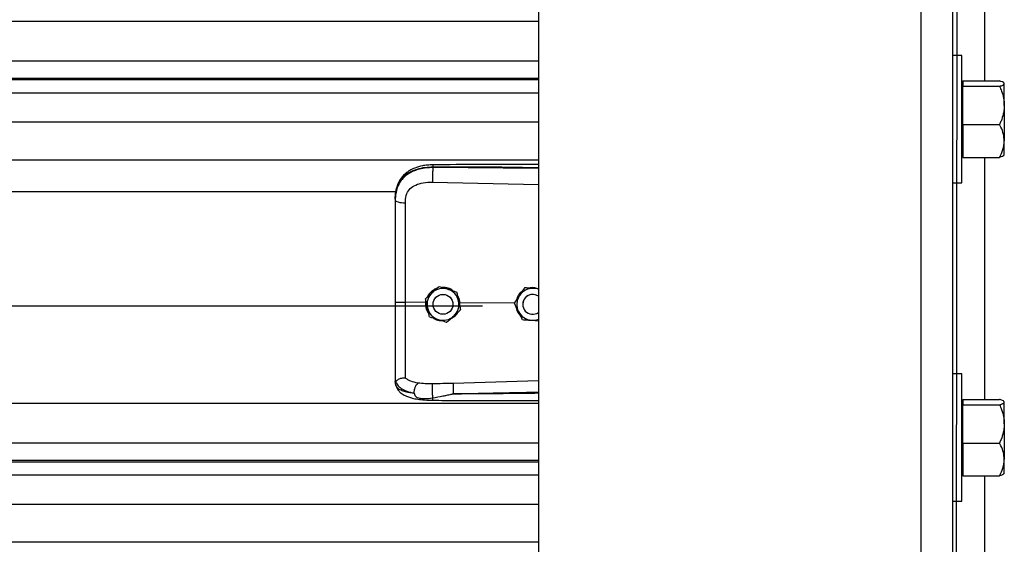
# Model space of a CAD drawing. Header units: inches. Extents: x 170 to 284, y 215 to 248.
# Tile 41 of 195: x 181.59 to 182.12, y 221.917 to 222.199. Entities that reach past the tile are written whole.
import ezdxf

# ---------------------------------------------------------------- set-up
doc = ezdxf.new("R2010")
doc.units = ezdxf.units.IN
doc.header["$LTSCALE"] = 0.25
doc.header["$MEASUREMENT"] = 0
doc.layers.add('RH BENCH MOUNT', color=7, linetype='Continuous')

msp = doc.modelspace()

# ---------------------------------------------------------------- linework, layer by layer
at = {"layer": 'RH BENCH MOUNT'}
for p, q in [((182.09192, 219.95433), (182.09651, 224.21496)), ((182.09192, 224.17029), (182.09192, 219.95433)), ((182.0748, 224.16601), (182.0748, 219.95433)), ((181.86935, 224.15478), (181.86935, 219.95433)), ((182.10904, 222.29644), (182.10904, 222.16632)), ((177.83703, 222.19852), (181.86935, 222.19852)), ((182.09699, 222.18002), (182.09192, 222.18002)), ((182.09699, 222.14577), (182.09699, 222.18002)), ((177.83703, 222.17714), (181.86935, 222.17714)), ((181.86935, 222.16766), (177.83703, 222.16766)), ((177.83703, 222.16702), (181.86935, 222.16702)), ((182.09754, 222.16504), (182.09699, 222.16504)), ((182.09754, 222.16632), (182.09754, 222.16487)), ((182.09754, 222.16632), (182.11719, 222.16632)), ((182.09754, 222.16487), (182.09754, 222.16342)), ((182.09754, 222.15315), (182.09754, 222.16342)), ((182.09754, 222.16342), (182.11719, 222.16342)), ((182.11976, 222.16504), (182.11957, 222.16526)), ((182.11976, 222.16487), (182.11976, 222.16504)), ((182.11976, 222.15315), (182.11976, 222.16487)), ((177.83703, 222.16), (181.86935, 222.16)), ((182.09754, 222.14288), (182.09754, 222.15315)), ((182.11976, 222.15315), (182.11976, 222.13406)), ((177.83703, 222.14432), (181.86935, 222.14432)), ((182.09699, 222.11153), (182.09699, 222.14577)), ((182.09754, 222.14288), (182.09754, 222.13406)), ((182.09754, 222.14288), (182.11719, 222.14288)), ((182.09754, 222.13406), (182.09754, 222.12523)), ((182.11976, 222.12651), (182.11976, 222.13406)), ((182.09699, 222.12651), (182.09754, 222.12651)), ((182.11957, 222.12629), (182.11976, 222.12651)), ((177.83703, 222.12393), (181.86935, 222.12393)), ((182.09754, 222.12523), (182.11719, 222.12523)), ((182.10904, 222.12523), (182.10904, 221.99511)), ((181.81251, 222.11972), (181.81251, 222.12013)), ((181.86935, 222.11918), (181.81251, 222.11972)), ((181.81241, 222.11193), (181.86935, 222.11072)), ((182.09192, 222.11153), (182.09699, 222.11153)), ((177.91358, 222.10685), (181.7928, 222.10685)), ((181.79231, 222.10279), (181.79231, 222.10231)), ((181.81588, 222.05586), (181.81588, 222.05586)), ((181.8253, 222.05286), (181.8253, 222.05286)), ((181.86183, 222.05507), (181.86183, 222.05507)), ((181.86287, 222.055), (181.86183, 222.05507)), ((181.80868, 222.04727), (181.79777, 222.04737)), ((181.80857, 222.04921), (181.80857, 222.0492)), ((181.80887, 222.04786), (181.80868, 222.04727)), ((181.80868, 222.04727), (181.80868, 222.04727)), ((181.82712, 222.04709), (181.82657, 222.04704)), ((181.82702, 222.04498), (181.82712, 222.04709)), ((181.82712, 222.04709), (181.82712, 222.04709)), ((181.85635, 222.04681), (181.82712, 222.04709)), ((181.85634, 222.04684), (181.85634, 222.04684)), ((177.8672, 222.04546), (181.83919, 222.04546)), ((181.81264, 222.0462), (181.81264, 222.0462)), ((181.82334, 222.0462), (181.82334, 222.0462)), ((181.82741, 222.0432), (181.82741, 222.0432)), ((181.86085, 222.0462), (181.86085, 222.0462)), ((181.86565, 222.03766), (181.86935, 222.03742)), ((181.79231, 222.00525), (181.79231, 222.00472)), ((181.79265, 222.00274), (181.79231, 222.00472)), ((181.86935, 222.00505), (181.82342, 222.00371)), ((182.09699, 222.00881), (182.09192, 222.00881)), ((182.09699, 221.97457), (182.09699, 222.00881)), ((182.09754, 221.99383), (182.09699, 221.99383)), ((182.09754, 221.99511), (182.09754, 221.99367)), ((182.09754, 221.99511), (182.11719, 221.99511)), ((182.11976, 221.99383), (182.11957, 221.99405)), ((182.11976, 221.99367), (182.11976, 221.99383)), ((177.83703, 221.99307), (181.86935, 221.99307)), ((182.09754, 221.99367), (182.09754, 221.99222)), ((182.09754, 221.98195), (182.09754, 221.99222)), ((182.09754, 221.99222), (182.11719, 221.99222)), ((182.11976, 221.98195), (182.11976, 221.99367)), ((182.09754, 221.97167), (182.09754, 221.98195)), ((182.11976, 221.98195), (182.11976, 221.96285)), ((182.09699, 221.94033), (182.09699, 221.97457)), ((177.83703, 221.9717), (181.86935, 221.9717)), ((182.09754, 221.97167), (182.09754, 221.96285)), ((182.09754, 221.97167), (182.11719, 221.97167)), ((181.86935, 221.96221), (177.83703, 221.96221)), ((182.09754, 221.96285), (182.09754, 221.95402)), ((182.11976, 221.95531), (182.11976, 221.96285)), ((177.83703, 221.96157), (181.86935, 221.96157)), ((177.83703, 221.95455), (181.86935, 221.95455)), ((182.09699, 221.95531), (182.09754, 221.95531)), ((182.09754, 221.95402), (182.11719, 221.95402)), ((182.10904, 221.95402), (182.10904, 221.82517)), ((182.11957, 221.95508), (182.11976, 221.95531)), ((177.83703, 221.93887), (181.86935, 221.93887)), ((182.09192, 221.94033), (182.09699, 221.94033)), ((177.83703, 221.91848), (181.86935, 221.91848))]:
    msp.add_line(p, q, dxfattribs=at)
at = {"layer": 'RH BENCH MOUNT', "flags": 128}
msp.add_lwpolyline([(181.79231, 222.10231), (181.79242, 222.10201), (181.79272, 222.10172), (181.79322, 222.10146), (181.7939, 222.10123), (181.79472, 222.10104), (181.79567, 222.10089), (181.79669, 222.1008), (181.79777, 222.10076)], dxfattribs=at)
at = {"layer": 'RH BENCH MOUNT'}
msp.add_circle((181.81799, 222.0462), 0.00535, dxfattribs=at)
for centre, radius, start, end in [((181.81799, 222.0462), 0.00856, 132.3279, 192.3279), ((181.81799, 222.0462), 0.00856, 72.3279, 132.3279), ((181.81799, 222.0462), 0.00856, 12.3279, 72.3279), ((181.8662, 222.0462), 0.00856, 86.2935, 146.2935), ((181.81799, 222.0462), 0.00856, 312.3279, 12.3279), ((181.8662, 222.0462), 0.00856, 146.2935, 206.2935), ((181.8662, 222.0462), 0.00535, 53.9281, 180), ((181.8662, 222.0462), 0.00535, 53.9281, 306.0719), ((181.81799, 222.0462), 0.00856, 192.3279, 252.3279), ((181.8662, 222.0462), 0.00856, 206.2935, 266.2935), ((181.81799, 222.0462), 0.00856, 252.3279, 312.3279), ((181.8662, 222.0462), 0.00856, 266.2935, 291.5923)]:
    msp.add_arc(centre, radius, start, end, dxfattribs=at)
for points, knots in [([(182.11976, 222.16487), (182.11966, 222.16507), (182.11946, 222.16549), (182.11831, 222.16597), (182.11744, 222.16624), (182.11719, 222.16632)], [0, 0, 0, 0, 0.406291, 0.827266, 1, 1, 1, 1]), ([(182.11719, 222.16342), (182.11787, 222.16365), (182.11924, 222.16411), (182.11976, 222.16461), (182.11976, 222.16486), (182.11976, 222.16487)], [0, 0, 0, 0, 0.484341, 0.986328, 1, 1, 1, 1]), ([(182.11719, 222.16342), (182.11757, 222.16255), (182.11848, 222.1605), (182.11952, 222.15707), (182.11968, 222.15447), (182.11976, 222.15315)], [0, 0, 0, 0, 0.26546, 0.628076, 1, 1, 1, 1]), ([(182.11976, 222.15315), (182.11976, 222.15292), (182.11974, 222.15138), (182.11932, 222.14851), (182.11829, 222.14533), (182.11746, 222.14349), (182.11719, 222.14288)], [0, 0, 0, 0, 0.066532, 0.435283, 0.814551, 1, 1, 1, 1]), ([(182.11976, 222.13406), (182.11966, 222.13529), (182.11946, 222.13781), (182.11831, 222.14073), (182.11744, 222.1424), (182.11719, 222.14288)], [0, 0, 0, 0, 0.406291, 0.827266, 1, 1, 1, 1]), ([(182.11719, 222.12523), (182.11787, 222.1266), (182.11924, 222.1294), (182.11976, 222.13245), (182.11976, 222.13401), (182.11976, 222.13406)], [0, 0, 0, 0, 0.484341, 0.986328, 1, 1, 1, 1]), ([(182.1195, 222.12635), (182.11945, 222.12626), (182.11927, 222.12596), (182.1183, 222.12558), (182.11744, 222.12531), (182.11719, 222.12523)], [0, 0, 0, 0, 0.237471, 0.77815, 1, 1, 1, 1]), ([(181.81253, 222.12122), (181.81153, 222.12118), (181.80964, 222.12111), (181.80633, 222.12058), (181.8031, 222.11969), (181.80035, 222.11838), (181.79837, 222.11706), (181.79672, 222.11561), (181.79541, 222.11403), (181.79433, 222.11227), (181.79348, 222.11036), (181.79273, 222.10784), (181.79252, 222.10591), (181.7924, 222.10484)], [0, 0, 0, 0, 0.097747, 0.185161, 0.330612, 0.436467, 0.508318, 0.585006, 0.671976, 0.730795, 0.803679, 0.891544, 1, 1, 1, 1]), ([(181.81253, 222.1212), (181.81252, 222.12121), (181.81252, 222.12122), (181.81252, 222.12111), (181.81251, 222.12081), (181.81251, 222.1204), (181.81251, 222.12013)], [0, 0, 0, 0, 0.097876, 0.335386, 0.567961, 1, 1, 1, 1]), ([(181.86935, 222.1213), (181.86646, 222.12132), (181.85583, 222.12137), (181.83688, 222.12141), (181.82084, 222.12128), (181.81253, 222.12122)], [0, 0, 0, 0, 0.153046, 0.561044, 1, 1, 1, 1]), ([(181.79231, 222.10279), (181.79237, 222.10415), (181.79249, 222.10671), (181.79346, 222.1102), (181.79475, 222.11261), (181.79612, 222.11432), (181.7972, 222.11536), (181.79826, 222.11619), (181.79925, 222.11685), (181.80048, 222.11754), (181.80207, 222.11827), (181.80474, 222.11918), (181.80827, 222.11994), (181.81118, 222.12007), (181.81251, 222.12013)], [0, 0, 0, 0, 0.130716, 0.246761, 0.357793, 0.417097, 0.479148, 0.517715, 0.55909, 0.603295, 0.663348, 0.735369, 0.879208, 1, 1, 1, 1]), ([(181.81251, 222.11972), (181.81129, 222.11968), (181.80886, 222.11962), (181.80552, 222.119), (181.80256, 222.11805), (181.80002, 222.11684), (181.79779, 222.11529), (181.79591, 222.11345), (181.79443, 222.11132), (181.79326, 222.10875), (181.79247, 222.1057), (181.79236, 222.10344), (181.79231, 222.10231)], [0, 0, 0, 0, 0.11117, 0.222336, 0.316278, 0.410208, 0.502403, 0.594579, 0.684543, 0.774504, 0.887181, 1, 1, 1, 1]), ([(181.81251, 222.11972), (181.81249, 222.11914), (181.81244, 222.11794), (181.8124, 222.11572), (181.81239, 222.11354), (181.8124, 222.11245), (181.81241, 222.11193)], [0, 0, 0, 0, 0.240694, 0.5, 0.759306, 1, 1, 1, 1]), ([(181.81251, 222.12013), (181.81881, 222.12017), (181.83205, 222.12025), (181.851, 222.12007), (181.86364, 222.11985), (181.86935, 222.11975)], [0, 0, 0, 0, 0.33267, 0.698436, 1, 1, 1, 1]), ([(181.79819, 222.10469), (181.79819, 222.10469), (181.7983, 222.10505), (181.79879, 222.10646), (181.80033, 222.10866), (181.8034, 222.11056), (181.80751, 222.11177), (181.81066, 222.11187), (181.81241, 222.11193)], [0, 0, 0, 0, 0.000004, 0.065095, 0.26167, 0.475311, 0.709366, 1, 1, 1, 1]), ([(181.79231, 222.10231), (181.79231, 222.09868), (181.79231, 222.0914), (181.79231, 222.08032), (181.79231, 222.06914), (181.79231, 222.05817), (181.79231, 222.05092), (181.79231, 222.04744)], [0, 0, 0, 0, 0.202757, 0.406104, 0.60886, 0.812207, 1, 1, 1, 1]), ([(181.79777, 222.10076), (181.79784, 222.10208), (181.79791, 222.10341), (181.79819, 222.10469), (181.79819, 222.10469)], [0, 0, 0, 0, 0.9999804, 1, 1, 1, 1]), ([(181.79777, 222.04737), (181.79777, 222.04737), (181.79777, 222.05076), (181.79777, 222.05781), (181.79777, 222.06848), (181.79777, 222.07936), (181.79777, 222.09014), (181.79777, 222.09722), (181.79777, 222.10076)], [0, 0, 0, 0, 0.000001, 0.187792, 0.390844, 0.593896, 0.796948, 1, 1, 1, 1]), ([(181.80857, 222.04921), (181.80908, 222.04967), (181.8101, 222.0506), (181.81135, 222.05174), (181.81207, 222.05239), (181.81223, 222.05253)], [0, 0, 0, 0, 0.42997, 0.87006, 1, 1, 1, 1]), ([(181.80857, 222.0492), (181.80908, 222.04966), (181.8101, 222.0506), (181.81135, 222.05173), (181.81207, 222.05238), (181.81223, 222.05253)], [0, 0, 0, 0, 0.42997, 0.87006, 1, 1, 1, 1]), ([(181.8146, 222.0547), (181.81447, 222.05467), (181.81332, 222.05441), (181.81156, 222.05295), (181.80994, 222.05134), (181.80961, 222.05023), (181.80958, 222.05012)], [0, 0, 0, 0, 0.059315, 0.505277, 0.94972, 1, 1, 1, 1]), ([(181.81223, 222.05253), (181.81317, 222.05339), (181.81442, 222.05453), (181.81559, 222.0556), (181.81588, 222.05586)], [0, 0, 0, 0, 0.749773, 1, 1, 1, 1]), ([(181.81223, 222.05253), (181.81317, 222.05339), (181.81442, 222.05453), (181.81559, 222.05559), (181.81588, 222.05586)], [0, 0, 0, 0, 0.749773, 1, 1, 1, 1]), ([(181.81588, 222.05586), (181.81628, 222.05573), (181.81778, 222.05525), (181.8194, 222.05474), (181.82059, 222.05436)], [0, 0, 0, 0, 0.264307, 1, 1, 1, 1]), ([(181.81588, 222.05586), (181.81628, 222.05574), (181.81778, 222.05526), (181.8194, 222.05474), (181.82059, 222.05436)], [0, 0, 0, 0, 0.264307, 1, 1, 1, 1]), ([(181.82325, 222.05351), (181.8229, 222.0538), (181.82173, 222.05475), (181.81968, 222.05532), (181.81811, 222.05532), (181.81758, 222.05532)], [0, 0, 0, 0, 0.225517, 0.735556, 1, 1, 1, 1]), ([(181.82059, 222.05436), (181.82078, 222.0543), (181.82223, 222.05384), (181.82383, 222.05333), (181.82516, 222.05291), (181.8253, 222.05286)], [0, 0, 0, 0, 0.1156469, 0.9045343, 1, 1, 1, 1]), ([(181.82059, 222.05436), (181.82078, 222.0543), (181.82223, 222.05384), (181.82383, 222.05333), (181.82516, 222.0529), (181.8253, 222.05286)], [0, 0, 0, 0, 0.115647, 0.904534, 1, 1, 1, 1]), ([(181.8253, 222.05286), (181.82545, 222.05219), (181.82574, 222.05084), (181.8261, 222.04919), (181.82631, 222.04825), (181.82636, 222.04803)], [0, 0, 0, 0, 0.42997, 0.87006, 1, 1, 1, 1]), ([(181.8253, 222.05286), (181.82545, 222.05219), (181.82574, 222.05084), (181.8261, 222.04919), (181.82631, 222.04825), (181.82636, 222.04803)], [0, 0, 0, 0, 0.42997, 0.87006, 1, 1, 1, 1]), ([(181.86048, 222.05306), (181.86016, 222.05284), (181.85901, 222.05205), (181.85792, 222.05045), (181.85762, 222.04905), (181.85753, 222.04863)], [0, 0, 0, 0, 0.212514, 0.767063, 1, 1, 1, 1]), ([(181.86183, 222.05507), (181.86145, 222.0545), (181.86068, 222.05334), (181.85974, 222.05194), (181.85921, 222.05114), (181.85908, 222.05095)], [0, 0, 0, 0, 0.4299704, 0.8700602, 1, 1, 1, 1]), ([(181.86183, 222.05507), (181.86145, 222.0545), (181.86068, 222.05335), (181.85974, 222.05194), (181.85921, 222.05114), (181.85908, 222.05096)], [0, 0, 0, 0, 0.42997, 0.87006, 1, 1, 1, 1]), ([(181.86676, 222.05475), (181.86549, 222.05483), (181.86379, 222.05494), (181.86222, 222.05504), (181.86183, 222.05507)], [0, 0, 0, 0, 0.749773, 1, 1, 1, 1]), ([(181.86883, 222.05461), (181.86817, 222.05481), (181.8669, 222.0552), (181.86533, 222.05522), (181.86455, 222.05496), (181.86438, 222.0549)], [0, 0, 0, 0, 0.456542, 0.877502, 1, 1, 1, 1]), ([(181.86935, 222.05458), (181.86871, 222.05462), (181.86785, 222.05467), (181.86698, 222.05473), (181.86676, 222.05475)], [0, 0, 0, 0, 0.748622, 1, 1, 1, 1]), ([(181.79231, 222.04744), (181.79231, 222.04441), (181.79231, 222.03823), (181.79231, 222.02944), (181.79231, 222.02128), (181.79231, 222.0147), (181.79231, 222.00931), (181.79231, 222.00661), (181.79231, 222.00525)], [0, 0, 0, 0, 0.187091, 0.380392, 0.555876, 0.736448, 0.867195, 1, 1, 1, 1]), ([(181.79777, 222.00668), (181.79777, 222.00695), (181.79777, 222.00852), (181.79777, 222.01195), (181.79777, 222.01755), (181.79777, 222.02399), (181.79777, 222.03122), (181.79777, 222.03909), (181.79777, 222.04462), (181.79777, 222.04737), (181.79777, 222.04737)], [0, 0, 0, 0, 0.031558, 0.189146, 0.346734, 0.504328, 0.661923, 0.83096, 0.999998, 1, 1, 1, 1]), ([(181.80963, 222.04438), (181.80936, 222.04562), (181.809, 222.04728), (181.80866, 222.04882), (181.80857, 222.0492)], [0, 0, 0, 0, 0.749773, 1, 1, 1, 1]), ([(181.80868, 222.04727), (181.80865, 222.04682), (181.80854, 222.04538), (181.80896, 222.04322), (181.80991, 222.04186), (181.8103, 222.04131)], [0, 0, 0, 0, 0.215662, 0.681463, 1, 1, 1, 1]), ([(181.82712, 222.04709), (181.82712, 222.04709), (181.82702, 222.04807), (181.82676, 222.04946), (181.82596, 222.05055), (181.82574, 222.05085)], [0, 0, 0, 0, 0.00002, 0.727264, 1, 1, 1, 1]), ([(181.82636, 222.04803), (181.82663, 222.04679), (181.82699, 222.04513), (181.82733, 222.04359), (181.82741, 222.0432)], [0, 0, 0, 0, 0.749773, 1, 1, 1, 1]), ([(181.82636, 222.04803), (181.82663, 222.04679), (181.82699, 222.04513), (181.82733, 222.04359), (181.82741, 222.0432)], [0, 0, 0, 0, 0.749773, 1, 1, 1, 1]), ([(181.85908, 222.05096), (181.85838, 222.0499), (181.85744, 222.04849), (181.85656, 222.04717), (181.85634, 222.04684)], [0, 0, 0, 0, 0.749773, 1, 1, 1, 1]), ([(181.85908, 222.05095), (181.85838, 222.0499), (181.85744, 222.04848), (181.85656, 222.04717), (181.85634, 222.04684)], [0, 0, 0, 0, 0.749773, 1, 1, 1, 1]), ([(181.85853, 222.04241), (181.85844, 222.04259), (181.85777, 222.04396), (181.85702, 222.04546), (181.85641, 222.04671), (181.85634, 222.04684)], [0, 0, 0, 0, 0.115647, 0.904534, 1, 1, 1, 1]), ([(181.81068, 222.03955), (181.81054, 222.04022), (181.81024, 222.04157), (181.80988, 222.04322), (181.80968, 222.04416), (181.80963, 222.04438)], [0, 0, 0, 0, 0.42997, 0.87006, 1, 1, 1, 1]), ([(181.8224, 222.03864), (181.82291, 222.0389), (181.82431, 222.03963), (181.82556, 222.04086), (181.82593, 222.04184), (181.82595, 222.04187)], [0, 0, 0, 0, 0.353696, 0.9777456, 1, 1, 1, 1]), ([(181.82741, 222.0432), (181.8269, 222.04274), (181.82588, 222.04181), (181.82463, 222.04067), (181.82392, 222.04002), (181.82376, 222.03987)], [0, 0, 0, 0, 0.4299704, 0.8700602, 1, 1, 1, 1]), ([(181.85728, 222.04495), (181.85732, 222.04449), (181.85747, 222.04309), (181.85832, 222.04149), (181.85925, 222.04068), (181.85948, 222.04049)], [0, 0, 0, 0, 0.27167, 0.821115, 1, 1, 1, 1]), ([(181.86072, 222.03798), (181.86053, 222.03835), (181.85983, 222.03977), (181.85908, 222.04129), (181.85853, 222.04241)], [0, 0, 0, 0, 0.264307, 1, 1, 1, 1]), ([(181.81068, 222.03955), (181.81108, 222.03942), (181.81259, 222.03894), (181.8142, 222.03843), (181.81539, 222.03805)], [0, 0, 0, 0, 0.264307, 1, 1, 1, 1]), ([(181.81284, 222.03886), (181.81292, 222.03879), (181.8138, 222.03806), (181.81537, 222.03758), (181.8168, 222.0375), (181.8172, 222.03747)], [0, 0, 0, 0, 0.06741, 0.74151, 1, 1, 1, 1]), ([(181.81539, 222.03805), (181.81558, 222.03799), (181.81704, 222.03752), (181.81864, 222.03701), (181.81996, 222.03659), (181.8201, 222.03655)], [0, 0, 0, 0, 0.1156469, 0.9045343, 1, 1, 1, 1]), ([(181.82376, 222.03987), (181.82282, 222.03902), (181.82156, 222.03788), (181.82039, 222.03681), (181.8201, 222.03655)], [0, 0, 0, 0, 0.749773, 1, 1, 1, 1]), ([(181.86072, 222.03798), (181.8614, 222.03794), (181.86278, 222.03785), (181.86447, 222.03774), (181.86543, 222.03767), (181.86565, 222.03766)], [0, 0, 0, 0, 0.42997, 0.87006, 1, 1, 1, 1]), ([(181.79231, 222.00525), (181.79231, 222.00525), (181.79231, 222.00524), (181.79232, 222.00513), (181.79242, 222.00506), (181.7925, 222.00499)], [0, 0, 0, 0, 0.011935, 0.118982, 1, 1, 1, 1]), ([(181.7925, 222.005), (181.79278, 222.00428), (181.79335, 222.0028), (181.7954, 222.00096), (181.79839, 221.99941), (181.80111, 221.99878), (181.80251, 221.99846)], [0, 0, 0, 0, 0.230526, 0.473488, 0.729738, 1, 1, 1, 1]), ([(181.79251, 222.005), (181.79256, 222.00499), (181.79266, 222.00498), (181.79295, 222.00516), (181.79342, 222.00549), (181.79429, 222.00607), (181.79577, 222.00669), (181.79711, 222.00669), (181.79777, 222.00669)], [0, 0, 0, 0, 0.1136769, 0.2333502, 0.3620694, 0.5019164, 0.7557449, 1, 1, 1, 1]), ([(181.8046, 222.00386), (181.80323, 222.00415), (181.80115, 222.00458), (181.79897, 222.00563), (181.79817, 222.00633), (181.79777, 222.00669)], [0, 0, 0, 0, 0.490199, 0.743885, 1, 1, 1, 1]), ([(181.80251, 221.99846), (181.80197, 221.99852), (181.80066, 221.99865), (181.79926, 221.99888), (181.79831, 221.99908), (181.79707, 221.99935), (181.79539, 221.99992), (181.79357, 222.00105), (181.79296, 222.00216), (181.79265, 222.00274)], [0, 0, 0, 0, 0.109188, 0.260819, 0.307798, 0.335524, 0.562789, 0.774954, 1, 1, 1, 1]), ([(181.79267, 222.00269), (181.79286, 222.00211), (181.79321, 222.001), (181.79422, 221.99958), (181.79535, 221.99851), (181.7965, 221.99771), (181.79755, 221.99716), (181.79849, 221.99674), (181.79974, 221.99628), (181.80168, 221.99572), (181.80456, 221.99515), (181.80829, 221.99473), (181.81108, 221.99467), (181.81256, 221.99463)], [0, 0, 0, 0, 0.098431, 0.184822, 0.257308, 0.315887, 0.372274, 0.41214, 0.461592, 0.557588, 0.682876, 0.830318, 1, 1, 1, 1]), ([(181.80251, 221.99846), (181.80254, 221.99899), (181.80259, 222.00009), (181.80307, 222.00176), (181.80377, 222.00314), (181.80433, 222.00363), (181.8046, 222.00386)], [0, 0, 0, 0, 0.240768, 0.5, 0.759232, 1, 1, 1, 1]), ([(181.81243, 222.00345), (181.81108, 222.00345), (181.80838, 222.00343), (181.80587, 222.00372), (181.80462, 222.00386)], [0, 0, 0, 0, 0.500392, 1, 1, 1, 1]), ([(181.81252, 221.99588), (181.8125, 221.99612), (181.81247, 221.99663), (181.81242, 221.99764), (181.81239, 221.99883), (181.81236, 222.0001), (181.81236, 222.0013), (181.81237, 222.0023), (181.8124, 222.00304), (181.81242, 222.00332), (181.81243, 222.00345)], [0, 0, 0, 0, 0.109851, 0.231726, 0.363178, 0.5, 0.636822, 0.768274, 0.890149, 1, 1, 1, 1]), ([(181.82342, 222.00371), (181.82159, 222.00367), (181.81792, 222.00357), (181.81426, 222.00349), (181.81243, 222.00345)], [0, 0, 0, 0, 0.49998, 1, 1, 1, 1]), ([(181.82342, 222.00371), (181.82341, 222.00348), (181.8234, 222.00311), (181.8234, 222.00225), (181.82341, 222.00147), (181.82342, 222.00061), (181.82345, 221.99945), (181.82348, 221.99861), (181.82349, 221.99806)], [0, 0, 0, 0, 0.239451, 0.368343, 0.49997, 0.631601, 0.760506, 1, 1, 1, 1]), ([(181.80251, 221.99846), (181.80259, 221.99809), (181.80269, 221.99757), (181.80306, 221.99697), (181.80348, 221.99654), (181.80429, 221.9961), (181.80576, 221.99573), (181.80853, 221.99549), (181.81092, 221.99573), (181.81252, 221.99588)], [0, 0, 0, 0, 0.100127, 0.139586, 0.189714, 0.258234, 0.369736, 0.580348, 1, 1, 1, 1]), ([(181.81252, 221.99588), (181.8143, 221.99623), (181.81609, 221.99658), (181.8179, 221.99695), (181.81797, 221.99696), (181.81821, 221.99701), (181.81908, 221.99718), (181.82072, 221.9975), (181.82225, 221.99786), (181.82315, 221.99802), (181.82323, 221.99804)], [0, 0, 0, 0, 0.502275, 0.504579, 0.508657, 0.522131, 0.570331, 0.751426, 0.97869, 1, 1, 1, 1]), ([(181.81256, 221.99465), (181.81256, 221.99464), (181.81256, 221.99458), (181.81255, 221.99477), (181.81253, 221.9951), (181.81252, 221.99553), (181.81252, 221.99582), (181.81252, 221.99588)], [0, 0, 0, 0, 0.034367, 0.324567, 0.621015, 0.917463, 1, 1, 1, 1]), ([(181.81256, 221.99463), (181.81676, 221.99461), (181.82573, 221.99456), (181.84008, 221.99452), (181.85481, 221.9945), (181.86477, 221.99449), (181.86935, 221.99449)], [0, 0, 0, 0, 0.221632, 0.474149, 0.757648, 1, 1, 1, 1]), ([(181.82349, 221.99806), (181.82739, 221.99816), (181.83566, 221.99837), (181.84878, 221.99865), (181.85972, 221.99886), (181.86674, 221.99899), (181.86892, 221.99903), (181.86935, 221.99904)], [0, 0, 0, 0, 0.25516, 0.541071, 0.857735, 0.971288, 1, 1, 1, 1]), ([(181.86935, 221.99839), (181.86676, 221.99836), (181.86169, 221.9983), (181.85413, 221.99822), (181.84647, 221.99815), (181.83872, 221.9981), (181.83099, 221.99806), (181.82596, 221.99806), (181.82349, 221.99806)], [0, 0, 0, 0, 0.169941, 0.331425, 0.494842, 0.670531, 0.838916, 1, 1, 1, 1]), ([(182.11976, 221.99367), (182.11966, 221.99387), (182.11946, 221.99428), (182.11831, 221.99476), (182.11744, 221.99503), (182.11719, 221.99511)], [0, 0, 0, 0, 0.406291, 0.827266, 1, 1, 1, 1]), ([(182.11719, 221.99222), (182.11787, 221.99244), (182.11924, 221.9929), (182.11976, 221.9934), (182.11976, 221.99366), (182.11976, 221.99367)], [0, 0, 0, 0, 0.484341, 0.986328, 1, 1, 1, 1]), ([(182.11719, 221.99222), (182.11757, 221.99135), (182.11848, 221.98929), (182.11952, 221.98586), (182.11968, 221.98326), (182.11976, 221.98195)], [0, 0, 0, 0, 0.2654599, 0.6280765, 1, 1, 1, 1]), ([(182.11976, 221.98195), (182.11976, 221.98171), (182.11974, 221.98017), (182.11932, 221.9773), (182.11829, 221.97413), (182.11746, 221.97228), (182.11719, 221.97167)], [0, 0, 0, 0, 0.066532, 0.435283, 0.814551, 1, 1, 1, 1]), ([(182.11976, 221.96285), (182.11966, 221.96408), (182.11946, 221.9666), (182.11831, 221.96952), (182.11744, 221.97119), (182.11719, 221.97167)], [0, 0, 0, 0, 0.406291, 0.827266, 1, 1, 1, 1]), ([(182.11719, 221.95402), (182.11787, 221.9554), (182.11924, 221.95819), (182.11976, 221.96124), (182.11976, 221.96281), (182.11976, 221.96285)], [0, 0, 0, 0, 0.484341, 0.986328, 1, 1, 1, 1]), ([(182.1195, 221.95514), (182.11945, 221.95505), (182.11927, 221.95475), (182.1183, 221.95438), (182.11744, 221.9541), (182.11719, 221.95402)], [0, 0, 0, 0, 0.237471, 0.77815, 1, 1, 1, 1])]:
    msp.add_open_spline(points, degree=3, knots=knots, dxfattribs=at)
msp.add_open_spline([(181.79231, 222.04744), (181.79239, 222.04744), (181.79255, 222.04742), (181.79381, 222.0474), (181.79561, 222.04738), (181.79705, 222.04738), (181.79777, 222.04737)], degree=3, dxfattribs=at)

doc.saveas('drawing.dxf')
